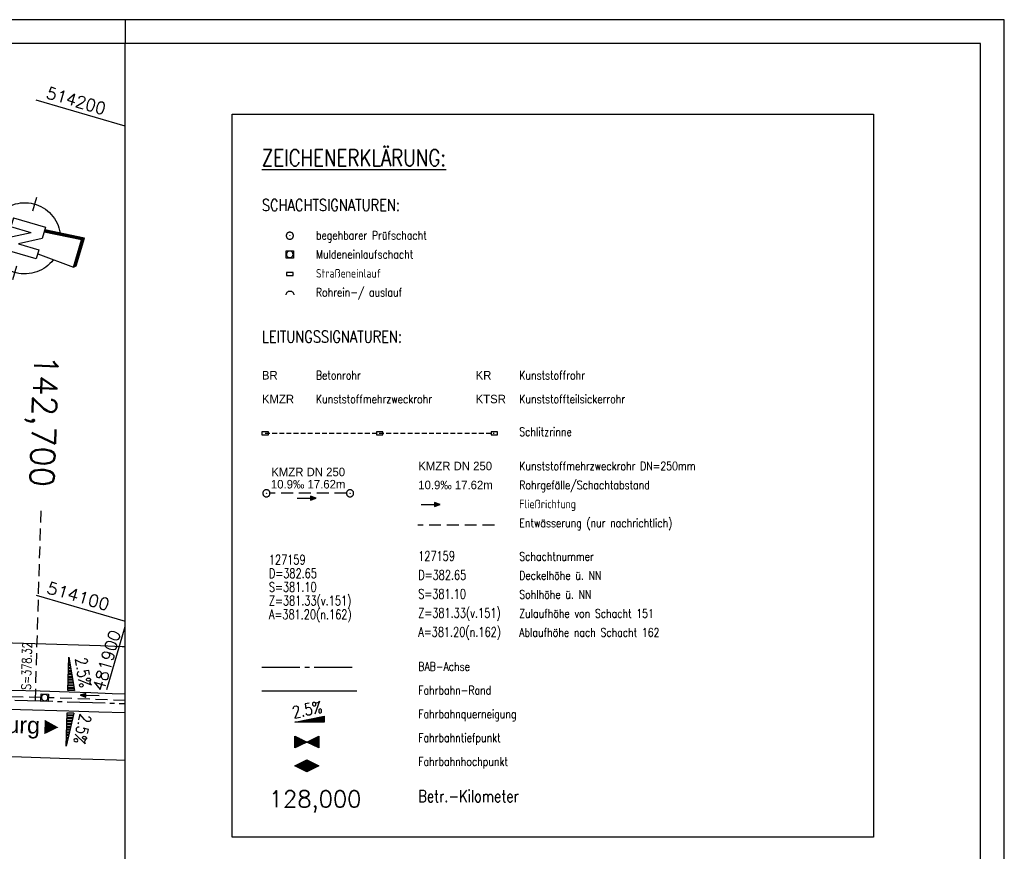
# Model space of a CAD drawing. Extents: x 4513670 to 4514805, y 5482764 to 5483061.
# Tile 5 of 5: x 4514598 to 4514805, y 5482886 to 5483061. Entities that reach past the tile are written whole.
import ezdxf
from ezdxf.enums import TextEntityAlignment as Align

# ---------------------------------------------------------------- set-up
doc = ezdxf.new("R2010")
doc.units = 0
doc.header["$LTSCALE"] = 10
doc.header["$MEASUREMENT"] = 0
for name, pattern in [('ACHSE', [5.5, 4, -0.5, 0.5, -0.5]), ('LT00', [0]), ('LT17', [0.15, 0.1, -0.05]), ('STRICHLINIE2', [0.375, 0.25, -0.125])]:
    doc.linetypes.add(name, pattern=pattern)
doc.layers.get('0').update_dxf_attribs({"linetype": 'LT00'})
for name, color, linetype in [('--HALTUNG', 7, 'STRICHLINIE2'), ('--HALTUNGSBESCHRIFT', 140, 'Continuous'), ('--SCHACHTBESCHRIFT', 5, 'Continuous'), ('--ZEICHENERKLÄR', 7, 'Continuous'), ('-BESCH', 7, 'STRICHLINIE2'), ('-BESCH-nachrichtlich', 81, 'STRICHLINIE2'), ('-BSCH013', 5, 'LT00'), ('-Halt-Pfeil', 4, 'LT00'), ('-RICHTUNG-NAME', 250, 'Continuous'), ('025', 7, 'Continuous'), ('035', 250, 'Continuous'), ('1401', 7, 'Continuous'), ('A-TEXT-KILOMETER', 30, 'LT17'), ('AX-020', 250, 'ACHSE'), ('HTP_WEST', 11, 'LT00'), ('QUER_OST', 11, 'LT00'), ('QUER_WEST', 11, 'LT00'), ('RAHMEN', 250, 'Continuous'), ('SCHLITZRINNE-KATASTER', 182, 'LT17'), ('V_AFBR_BAB', 250, 'LT00'), ('V_KA_MULD', 182, 'LT00'), ('V_KA_PRUF', 182, 'LT00'), ('V_RASTER', 250, 'LT00'), ('V_SINKK', 182, 'LT00'), ('V_UK_DURCH', 182, 'LT00')]:
    doc.layers.add(name, color=color, linetype=linetype)
doc.styles.add('Arial', font='arial.ttf')
doc.styles.add('Haltungsbeschriftung', font='arial.ttf', dxfattribs={"width": 0.75})
doc.styles.add('Kilometrierung', font='romans.shx')
doc.styles.add('ROMANS', font='romans.shx')
doc.styles.add('schachtbeschriftung', font='romans.shx', dxfattribs={"width": 0.75, "height": 0.2})
doc.styles.get("Standard").update_dxf_attribs({"font": 'romans.shx', "width": 0.8})

# ---------------------------------------------------------------- blocks, each defined once
blk = doc.blocks.new('SYMB1401')
at = {"color": 0, "linetype": 'ByBlock'}
for p, q in [((-0.397083, 0.691572), (0.022917, 6.361572)), ((0.432917, 0.691572), (0.012917, 6.226572)), ((0.442917, 0.691572), (0.017917, 6.293572)), ((0.022917, 6.361572), (0.452917, 0.691572)), ((0.372917, 0.691572), (-0.017083, 5.825572)), ((0.382917, 0.691572), (-0.012083, 5.892572)), ((0.392917, 0.691572), (-0.007083, 5.958572)), ((0.402917, 0.691572), (-0.002083, 6.025572)), ((0.412917, 0.691572), (0.002917, 6.092572)), ((0.422917, 0.691572), (0.007917, 6.159572)), ((0.352917, 0.691572), (-0.027083, 5.691572)), ((0.362917, 0.691572), (-0.022083, 5.758572)), ((-0.727083, -0.708428), (-0.727083, 0.691572)), ((-0.727083, 0.691572), (-0.217083, 0.691572)), ((0.272917, -0.198428), (-0.217083, 0.691572)), ((0.272917, -0.198428), (0.272917, 0.691572)), ((0.672917, 0.691572), (0.272917, 0.691572)), ((0.672917, 0.691572), (0.672917, -0.708428)), ((0.162917, -0.708428), (-0.327083, 0.181572)), ((-0.327083, 0.181572), (-0.327083, -0.708428)), ((-1.827083, -0.008428), (-1.227083, -0.008428)), ((1.172916, -0.008428), (1.772917, -0.008428)), ((-0.327083, -0.708428), (-0.727083, -0.708428)), ((-0.507083, -0.708428), (-0.627083, -2.308428)), ((0.672917, -0.708428), (0.162917, -0.708428)), ((0.572917, -2.308428), (0.452917, -0.708428)), ((0.582916, -2.318428), (0.462917, -0.708428)), ((0.682917, -2.408428), (0.552917, -0.708428)), ((-0.627083, -2.308428), (0.572917, -2.308428)), ((-0.617083, -2.318428), (0.582916, -2.318428))]:
    blk.add_line(p, q, dxfattribs=at)
for points in [[(-1.526069, -0.059916), (-1.526094, 0.050035), (-1.518071, 0.159693), (-1.502041, 0.268469), (-1.47809, 0.37578), (-1.446348, 0.481049), (-1.406984, 0.583712), (-1.360209, 0.683217), (-1.306276, 0.779032), (-1.245473, 0.87064), (-1.178126, 0.957552), (-1.104597, 1.0393), (-1.025281, 1.115445), (-0.940603, 1.185579), (-0.851018, 1.249326), (-0.757006, 1.306344), (-0.659072, 1.356326), (-0.557742, 1.399004), (-0.45356, 1.434149), (-0.347084, 1.461573)], [(0.392916, 1.431572), (0.497466, 1.396917), (0.599189, 1.354678), (0.697537, 1.305084), (0.791977, 1.248403), (0.882001, 1.184941), (0.967121, 1.11504), (1.04688, 1.039078), (1.120846, 0.957464), (1.18862, 0.87064), (1.249835, 0.779074), (1.304163, 0.68326), (1.351308, 0.583716), (1.391017, 0.480979), (1.423076, 0.375604), (1.44731, 0.268159), (1.463591, 0.159225), (1.471828, 0.049389), (1.471979, -0.060755)], [(-0.557083, -1.408428), (-0.658433, -1.365798), (-0.75639, -1.315862), (-0.850428, -1.258889), (-0.940044, -1.195184), (-1.024754, -1.125089), (-1.104106, -1.048981), (-1.177673, -0.967268), (-1.245061, -0.880388), (-1.305907, -0.788808), (-1.359886, -0.693019), (-1.406707, -0.593536), (-1.446119, -0.490891), (-1.477911, -0.385637), (-1.501912, -0.278338), (-1.517993, -0.169569), (-1.526069, -0.059916)], [(1.471979, -0.060755), (1.464042, -0.170612), (1.44806, -0.279591), (1.42412, -0.387102), (1.39235, -0.492564), (1.352922, -0.59541), (1.30605, -0.695083), (1.251985, -0.791045), (1.19102, -0.882778), (1.123485, -0.969787), (1.049743, -1.051603), (0.970192, -1.127784), (0.885263, -1.197918), (0.795414, -1.261626), (0.701129, -1.318565), (0.602918, -1.368428)], [(-0.607083, -2.328428), (0.592916, -2.328428), (0.472917, -0.708428)], [(-0.597083, -2.338428), (0.602917, -2.338428), (0.482917, -0.708428)], [(-0.587083, -2.348428), (0.612917, -2.348428), (0.492917, -0.708428)], [(-0.577083, -2.358428), (0.622917, -2.358428), (0.502917, -0.708428)], [(-0.567083, -2.368428), (0.632917, -2.368428), (0.512917, -0.708428)], [(-0.557083, -2.378428), (0.642917, -2.378428), (0.522917, -0.708428)], [(-0.547083, -2.388428), (0.652917, -2.388428), (0.532917, -0.708428)], [(-0.537083, -2.398428), (0.662917, -2.398428), (0.542917, -0.708428)], [(-0.532084, -2.403428), (0.672917, -2.403428), (0.547917, -0.708428)], [(-0.627083, -2.308428), (-0.527083, -2.408428), (0.682917, -2.408428)]]:
    blk.add_lwpolyline(points, dxfattribs=at)
blk = doc.blocks.new('SYMB1210')
at = {"color": 0, "linetype": 'ByBlock'}
blk.add_line((0.018815, -0.179014), (0.055623, -0.17119), dxfattribs=at)
for points in [[(-0.2, -0.2), (-0.2, 0.2), (0.2, 0.2), (0.2, -0.2), (-0.2, -0.2)], [(0.018815, 0.179014), (-0.018815, 0.179014), (-0.055623, 0.17119), (-0.09, 0.155885), (-0.120444, 0.133766), (-0.145623, 0.105801), (-0.164438, 0.073213), (-0.176067, 0.037424), (-0.18, 0)], [(-0.18, 0), (-0.176067, -0.037424), (-0.164438, -0.073213), (-0.145623, -0.105801), (-0.120444, -0.133766), (-0.09, -0.155885), (-0.055623, -0.17119), (-0.018815, -0.179014), (0.018815, -0.179014)], [(0.18, 0), (0.176067, 0.037424), (0.164438, 0.073213), (0.145623, 0.105801), (0.120444, 0.133766), (0.09, 0.155885), (0.055623, 0.17119), (0.018815, 0.179014)], [(0.055623, -0.17119), (0.09, -0.155885), (0.120444, -0.133766), (0.145623, -0.105801), (0.164438, -0.073213), (0.176067, -0.037424), (0.18, 0)]]:
    blk.add_lwpolyline(points, dxfattribs=at)
blk = doc.blocks.new('SYMB0070')
at = {"color": 0, "linetype": 'ByBlock'}
for p, q in [((-0.5, 0), (0.2, 0)), ((0.5, 0), (0.2, 0.1)), ((0.2, 0.1), (0.2, 0)), ((0.468, 0), (0.21, 0.086)), ((0.21, 0.086), (0.21, -0.086)), ((0.21, -0.086), (0.468, 0)), ((0.22, -0.072), (0.437, 0)), ((0.23, -0.058), (0.405, 0)), ((0.24, -0.045), (0.374, 0)), ((0.342, 0), (0.25, 0.031)), ((0.25, 0.031), (0.25, -0.031)), ((0.25, -0.031), (0.342, 0)), ((0.26, -0.017), (0.31, 0)), ((0.27, -0.003), (0.279, 0))]:
    blk.add_line(p, q, dxfattribs=at)
for points in [[(0.2, 0), (0.2, -0.1), (0.5, 0)], [(0.437, 0), (0.22, 0.072), (0.22, -0.072)], [(0.405, 0), (0.23, 0.058), (0.23, -0.058)], [(0.374, 0), (0.24, 0.045), (0.24, -0.045)], [(0.31, 0), (0.26, 0.017), (0.26, -0.017)], [(0.279, 0), (0.27, 0.003), (0.27, -0.003)]]:
    blk.add_lwpolyline(points, dxfattribs=at)
blk = doc.blocks.new('SYMB0071')
at = {"color": 0, "linetype": 'ByBlock'}
for p, q in [((-0.5, 0), (0, 0.25)), ((0, -0.25), (-0.5, 0)), ((-0.5, 0), (-0.5, 0)), ((-0.48, -0.01), (-0.48, 0.01)), ((-0.46, -0.02), (-0.46, 0.02)), ((-0.44, -0.03), (-0.44, 0.03)), ((-0.42, -0.04), (-0.42, 0.04)), ((-0.4, -0.05), (-0.4, 0.05)), ((-0.38, -0.06), (-0.38, 0.06)), ((-0.36, -0.07), (-0.36, 0.07)), ((-0.34, -0.08), (-0.34, 0.08)), ((-0.32, -0.09), (-0.32, 0.09)), ((-0.3, -0.1), (-0.3, 0.1)), ((-0.28, -0.11), (-0.28, 0.11)), ((-0.26, -0.12), (-0.26, 0.12)), ((-0.24, -0.13), (-0.24, 0.13)), ((-0.22, -0.14), (-0.22, 0.14)), ((-0.2, -0.15), (-0.2, 0.15)), ((-0.18, -0.16), (-0.18, 0.16)), ((-0.16, -0.17), (-0.16, 0.17)), ((-0.14, -0.18), (-0.14, 0.18)), ((-0.12, -0.19), (-0.12, 0.19)), ((-0.1, -0.2), (-0.1, 0.2)), ((-0.08, -0.21), (-0.08, 0.21)), ((-0.06, -0.22), (-0.06, 0.22)), ((-0.04, -0.23), (-0.04, 0.23)), ((-0.02, -0.24), (-0.02, 0.24)), ((0, 0.25), (0.5, 0)), ((0, -0.25), (0, 0.25)), ((0.5, 0), (0, -0.25)), ((0.02, -0.24), (0.02, 0.24)), ((0.04, -0.23), (0.04, 0.23)), ((0.06, -0.22), (0.06, 0.22)), ((0.08, -0.21), (0.08, 0.21)), ((0.1, -0.2), (0.1, 0.2)), ((0.12, -0.19), (0.12, 0.19)), ((0.14, -0.18), (0.14, 0.18)), ((0.16, -0.17), (0.16, 0.17)), ((0.18, -0.16), (0.18, 0.16)), ((0.2, -0.15), (0.2, 0.15)), ((0.22, -0.14), (0.22, 0.14)), ((0.24, -0.13), (0.24, 0.13)), ((0.26, -0.12), (0.26, 0.12)), ((0.28, -0.11), (0.28, 0.11)), ((0.3, -0.1), (0.3, 0.1)), ((0.32, -0.09), (0.32, 0.09)), ((0.34, -0.08), (0.34, 0.08)), ((0.36, -0.07), (0.36, 0.07)), ((0.38, -0.06), (0.38, 0.06)), ((0.4, -0.05), (0.4, 0.05)), ((0.42, -0.04), (0.42, 0.04)), ((0.44, -0.03), (0.44, 0.03)), ((0.46, -0.02), (0.46, 0.02)), ((0.48, -0.01), (0.48, 0.01))]:
    blk.add_line(p, q, dxfattribs=at)
blk = doc.blocks.new('SYMB0072')
at = {"color": 0, "linetype": 'ByBlock'}
for p, q in [((-0.5, -0.25), (-0.5, 0.25)), ((-0.5, 0.25), (0, 0)), ((-0.5, -0.25), (-0.5, 0.25)), ((0, 0), (-0.5, -0.25)), ((-0.48, -0.24), (-0.48, 0.24)), ((-0.46, -0.23), (-0.46, 0.23)), ((-0.44, -0.22), (-0.44, 0.22)), ((-0.42, -0.21), (-0.42, 0.21)), ((-0.4, -0.2), (-0.4, 0.2)), ((-0.38, -0.19), (-0.38, 0.19)), ((-0.36, -0.18), (-0.36, 0.18)), ((-0.34, -0.17), (-0.34, 0.17)), ((-0.32, -0.16), (-0.32, 0.16)), ((-0.3, -0.15), (-0.3, 0.15)), ((-0.28, -0.14), (-0.28, 0.14)), ((-0.26, -0.13), (-0.26, 0.13)), ((-0.24, -0.12), (-0.24, 0.12)), ((-0.22, -0.11), (-0.22, 0.11)), ((-0.2, -0.1), (-0.2, 0.1)), ((-0.18, -0.09), (-0.18, 0.09)), ((-0.16, -0.08), (-0.16, 0.08)), ((-0.14, -0.07), (-0.14, 0.07)), ((-0.12, -0.06), (-0.12, 0.06)), ((-0.1, -0.05), (-0.1, 0.05)), ((-0.08, -0.04), (-0.08, 0.04)), ((-0.06, -0.03), (-0.06, 0.03)), ((-0.04, -0.02), (-0.04, 0.02)), ((-0.02, -0.01), (-0.02, 0.01)), ((0.02, -0.01), (0.02, 0.01)), ((0.04, -0.02), (0.04, 0.02)), ((0.06, -0.03), (0.06, 0.03)), ((0.08, -0.04), (0.08, 0.04)), ((0.1, -0.05), (0.1, 0.05)), ((0.12, -0.06), (0.12, 0.06)), ((0.14, -0.07), (0.14, 0.07)), ((0.16, -0.08), (0.16, 0.08)), ((0.18, -0.09), (0.18, 0.09)), ((0.2, -0.1), (0.2, 0.1)), ((0.22, -0.11), (0.22, 0.11)), ((0.24, -0.12), (0.24, 0.12)), ((0.26, -0.13), (0.26, 0.13)), ((0.28, -0.14), (0.28, 0.14)), ((0.3, -0.15), (0.3, 0.15)), ((0.32, -0.16), (0.32, 0.16)), ((0.34, -0.17), (0.34, 0.17)), ((0.36, -0.18), (0.36, 0.18)), ((0.38, -0.19), (0.38, 0.19)), ((0.4, -0.2), (0.4, 0.2)), ((0.42, -0.21), (0.42, 0.21)), ((0.44, -0.22), (0.44, 0.22)), ((0.46, -0.23), (0.46, 0.23)), ((0.48, -0.24), (0.48, 0.24)), ((0.5, -0.25), (0.5, 0.25))]:
    blk.add_line(p, q, dxfattribs=at)
blk.add_lwpolyline([(0, 0), (0.5, 0.25), (0.5, -0.25), (0, 0)], dxfattribs=at)
blk = doc.blocks.new('SYMB1107')
at = {"color": 0, "linetype": 'ByBlock'}
for points in [[(-0.2, 0), (-0.196157, 0.039018), (-0.184776, 0.076537), (-0.166294, 0.111114), (-0.141421, 0.141421), (-0.111114, 0.166294), (-0.076537, 0.184776), (-0.039018, 0.196157), (0, 0.2)], [(0, 0.2), (0.039018, 0.196157), (0.076537, 0.184776), (0.111114, 0.166294), (0.141421, 0.141421), (0.166294, 0.111114), (0.184776, 0.076537), (0.196157, 0.039018), (0.2, 0)]]:
    blk.add_lwpolyline(points, dxfattribs=at)
blk = doc.blocks.new('SYMB0003')
at = {"color": 0, "linetype": 'ByBlock'}
for p, q in [((-0.015712, 0), (0.010166, 0.012015)), ((0, -0.021257), (-0.015712, 0)), ((0.010166, 0.012015), (0, -0.021257))]:
    blk.add_line(p, q, dxfattribs=at)
for points in [[(-0.031395, 0.499013), (-0.093691, 0.491144), (-0.154509, 0.475528), (-0.21289, 0.452414), (-0.267913, 0.422164), (-0.318712, 0.385257), (-0.364484, 0.342274), (-0.404509, 0.293893), (-0.438154, 0.240877), (-0.464888, 0.184062), (-0.484292, 0.124345), (-0.496058, 0.062667), (-0.5, 0)], [(-0.5, 0), (-0.496058, -0.062667), (-0.484292, -0.124345), (-0.464888, -0.184062), (-0.438154, -0.240877), (-0.404509, -0.293893), (-0.364485, -0.342274), (-0.318712, -0.385257), (-0.267914, -0.422164), (-0.21289, -0.452414), (-0.154509, -0.475529), (-0.093691, -0.491144), (-0.031395, -0.499014), (0.031395, -0.499014)], [(0.5, 0), (0.496057, 0.062667), (0.484292, 0.124345), (0.464888, 0.184062), (0.438153, 0.240877), (0.404509, 0.293893), (0.364484, 0.342274), (0.318712, 0.385257), (0.267913, 0.422164), (0.21289, 0.452414), (0.154509, 0.475528), (0.093691, 0.491144), (0.031395, 0.499013), (-0.031395, 0.499013)], [(0.031395, -0.499014), (0.093691, -0.491144), (0.154509, -0.475529), (0.21289, -0.452414), (0.267914, -0.422164), (0.318712, -0.385257), (0.364485, -0.342274), (0.404509, -0.293893), (0.438154, -0.240877), (0.464889, -0.184062), (0.484292, -0.124345), (0.496058, -0.062667), (0.5, 0)]]:
    blk.add_lwpolyline(points, dxfattribs=at)
blk = doc.blocks.new('SYMB0652')
at = {"color": 0, "linetype": 'ByBlock'}
blk.add_lwpolyline([(-0.15, -0.075), (0.15, -0.075), (0.15, 0.075), (-0.15, 0.075), (-0.15, -0.075)], dxfattribs=at)

msp = doc.modelspace()

# ---------------------------------------------------------------- linework, layer by layer
at = {"layer": '--HALTUNG'}
msp.add_line((4514666.61, 5482961.72), (4514650.51, 5482961.72), dxfattribs=at)
at = {"layer": '-BESCH'}
for p, q in [((4514602.34, 5482918.73), (4514554.15, 5482919.9)), ((4514620.06, 5482918.1), (4514603.83, 5482918.68))]:
    msp.add_line(p, q, dxfattribs=at)
at = {"layer": '-BESCH-nachrichtlich'}
msp.add_line((4514697.75, 5482955.01), (4514681.65, 5482955.01), dxfattribs=at)
at = {"layer": '025'}
msp.add_lwpolyline([(4514642.56, 5483041.52), (4514777.56, 5483041.52), (4514777.56, 5482889.32), (4514642.56, 5482889.32)], close=True, dxfattribs=at)
at = {"layer": 'A-TEXT-KILOMETER', "ltscale": 2.5}
msp.add_line((4514601.13, 5482918.06), (4514602.33, 5482958.04), dxfattribs=at)
at = {"layer": 'AX-020', "ltscale": 0.2}
msp.add_line((4514648.81, 5482925.11), (4514668.81, 5482925.11), dxfattribs=at)
at = {"layer": 'AX-020', "ltscale": 0.2, "flags": 128}
msp.add_lwpolyline([(4513695.06, 5482921.32), (4513700.05, 5482920.94), (4513714.14, 5482919.96), (4513728.23, 5482919.05), (4513742.33, 5482918.22), (4513756.43, 5482917.47), (4513769.16, 5482916.87), (4513783.27, 5482916.27), (4513797.38, 5482915.75), (4513811.5, 5482915.3), (4513825.62, 5482914.93), (4513839.74, 5482914.62), (4513853.86, 5482914.37), (4513867.98, 5482914.18), (4513882.11, 5482914.04), (4513896.23, 5482913.96), (4513910.35, 5482913.93), (4513924.48, 5482913.94), (4513938.6, 5482913.99), (4513952.72, 5482914.09), (4513966.85, 5482914.21), (4513980.97, 5482914.37), (4513995.09, 5482914.56), (4514009.21, 5482914.77), (4514023.34, 5482915), (4514037.46, 5482915.25), (4514051.58, 5482915.51), (4514065.7, 5482915.78), (4514079.82, 5482916.06), (4514093.94, 5482916.35), (4514113.95, 5482916.75), (4514133.96, 5482917.15), (4514153.97, 5482917.54), (4514173.98, 5482917.92), (4514193.99, 5482918.29), (4514214, 5482918.65), (4514234.01, 5482918.99), (4514254.02, 5482919.3), (4514274.03, 5482919.59), (4514294.04, 5482919.85), (4514314.05, 5482920.08), (4514334.06, 5482920.28), (4514354.08, 5482920.43), (4514374.09, 5482920.55), (4514394.1, 5482920.62), (4514414.11, 5482920.65), (4514434.13, 5482920.63), (4514454.14, 5482920.55), (4514474.15, 5482920.42), (4514494.16, 5482920.22), (4514514.18, 5482919.97), (4514534.19, 5482919.65), (4514554.2, 5482919.26), (4514574.2, 5482918.8), (4514594.21, 5482918.26), (4514605.45, 5482917.92), (4514620.06, 5482917.44)], dxfattribs=at)
at = {"layer": 'QUER_OST'}
for p, q in [((4514608.2, 5482927.17), (4514608.19, 5482927.17)), ((4514608.12, 5482925.07), (4514608.55, 5482925.05)), ((4514608.5, 5482925.36), (4514608.13, 5482925.37)), ((4514608.14, 5482925.67), (4514608.45, 5482925.66)), ((4514608.4, 5482925.96), (4514608.15, 5482925.97)), ((4514608.16, 5482926.27), (4514608.35, 5482926.26)), ((4514608.3, 5482926.56), (4514608.17, 5482926.57)), ((4514608.18, 5482926.87), (4514608.25, 5482926.86)), ((4514608.91, 5482922.94), (4514608.06, 5482922.97)), ((4514608.07, 5482923.27), (4514608.86, 5482923.24)), ((4514608.81, 5482923.55), (4514608.08, 5482923.57)), ((4514608.09, 5482923.87), (4514608.76, 5482923.85)), ((4514608.1, 5482924.47), (4514608.65, 5482924.45)), ((4514608.71, 5482924.15), (4514608.1, 5482924.17)), ((4514608.6, 5482924.75), (4514608.11, 5482924.77)), ((4514607.99, 5482920.87), (4514609.26, 5482920.83)), ((4514609.21, 5482921.13), (4514608, 5482921.17)), ((4514608.01, 5482921.47), (4514609.16, 5482921.43)), ((4514609.11, 5482921.74), (4514608.02, 5482921.77)), ((4514608.03, 5482922.07), (4514609.06, 5482922.04)), ((4514609.01, 5482922.34), (4514608.04, 5482922.37)), ((4514608.05, 5482922.67), (4514608.96, 5482922.64)), ((4514607.97, 5482920.27), (4514609.36, 5482920.23)), ((4514609.31, 5482920.53), (4514607.98, 5482920.57)), ((4514660.82, 5482913.57), (4514660.82, 5482914.58)), ((4514660.95, 5482913.57), (4514660.95, 5482914.61)), ((4514661.08, 5482914.64), (4514661.08, 5482913.57)), ((4514661.21, 5482914.66), (4514661.21, 5482913.57)), ((4514661.34, 5482913.57), (4514661.34, 5482914.69)), ((4514661.47, 5482913.57), (4514661.47, 5482914.72)), ((4514661.61, 5482914.74), (4514661.61, 5482913.57)), ((4514661.74, 5482914.77), (4514661.74, 5482913.57)), ((4514661.87, 5482913.57), (4514661.87, 5482914.8)), ((4514655.81, 5482913.58), (4514655.81, 5482913.57)), ((4514656.07, 5482913.57), (4514656.07, 5482913.64)), ((4514656.2, 5482913.57), (4514656.2, 5482913.66)), ((4514656.34, 5482913.69), (4514656.34, 5482913.57)), ((4514656.47, 5482913.71), (4514656.47, 5482913.57)), ((4514656.6, 5482913.57), (4514656.6, 5482913.74)), ((4514656.73, 5482913.57), (4514656.73, 5482913.77)), ((4514656.86, 5482913.79), (4514656.86, 5482913.57)), ((4514656.99, 5482913.82), (4514656.99, 5482913.57)), ((4514657.13, 5482913.57), (4514657.13, 5482913.85)), ((4514657.26, 5482913.57), (4514657.26, 5482913.87)), ((4514657.39, 5482913.9), (4514657.39, 5482913.57)), ((4514657.52, 5482913.93), (4514657.52, 5482913.57)), ((4514657.65, 5482913.57), (4514657.65, 5482913.95)), ((4514657.78, 5482913.57), (4514657.78, 5482913.98)), ((4514657.92, 5482914), (4514657.92, 5482913.57)), ((4514658.05, 5482914.03), (4514658.05, 5482913.57)), ((4514658.18, 5482913.57), (4514658.18, 5482914.06)), ((4514658.31, 5482913.57), (4514658.31, 5482914.08)), ((4514658.44, 5482914.11), (4514658.44, 5482913.57)), ((4514658.57, 5482914.14), (4514658.57, 5482913.57)), ((4514658.71, 5482913.57), (4514658.71, 5482914.16)), ((4514658.84, 5482913.57), (4514658.84, 5482914.19)), ((4514658.97, 5482914.22), (4514658.97, 5482913.57)), ((4514659.1, 5482914.24), (4514659.1, 5482913.57)), ((4514659.24, 5482913.57), (4514659.24, 5482914.27)), ((4514659.37, 5482913.57), (4514659.37, 5482914.29)), ((4514659.5, 5482914.32), (4514659.5, 5482913.57)), ((4514659.63, 5482914.35), (4514659.63, 5482913.57)), ((4514659.76, 5482913.57), (4514659.76, 5482914.37)), ((4514659.89, 5482913.57), (4514659.89, 5482914.4)), ((4514660.03, 5482914.43), (4514660.03, 5482913.57)), ((4514660.16, 5482914.45), (4514660.16, 5482913.57)), ((4514660.29, 5482913.57), (4514660.29, 5482914.48)), ((4514660.42, 5482913.57), (4514660.42, 5482914.51)), ((4514660.55, 5482914.53), (4514660.55, 5482913.57)), ((4514660.68, 5482914.56), (4514660.68, 5482913.57))]:
    msp.add_line(p, q, dxfattribs=at)
for points in [[(4514609.37, 5482920.18), (4514607.97, 5482920.22), (4514608.19, 5482927.22), (4514609.37, 5482920.18)], [(4514661.91, 5482914.8), (4514661.91, 5482913.57), (4514655.77, 5482913.57), (4514661.91, 5482914.8)]]:
    msp.add_lwpolyline(points, dxfattribs=at)
at = {"layer": 'QUER_WEST'}
for p, q in [((4514609.09, 5482914.81), (4514607.82, 5482914.84)), ((4514607.83, 5482915.14), (4514609.16, 5482915.1)), ((4514609.22, 5482915.4), (4514607.84, 5482915.44)), ((4514607.75, 5482912.75), (4514608.6, 5482912.72)), ((4514608.67, 5482913.02), (4514607.76, 5482913.05)), ((4514607.77, 5482913.35), (4514608.74, 5482913.32)), ((4514608.81, 5482913.61), (4514607.78, 5482913.65)), ((4514607.79, 5482913.95), (4514608.88, 5482913.91)), ((4514608.95, 5482914.21), (4514607.8, 5482914.25)), ((4514607.81, 5482914.55), (4514609.02, 5482914.51)), ((4514608.12, 5482910.63), (4514607.69, 5482910.65)), ((4514607.7, 5482910.95), (4514608.19, 5482910.93)), ((4514607.71, 5482911.55), (4514608.32, 5482911.53)), ((4514608.25, 5482911.23), (4514607.71, 5482911.25)), ((4514608.39, 5482911.83), (4514607.72, 5482911.85)), ((4514607.73, 5482912.15), (4514608.46, 5482912.12)), ((4514608.53, 5482912.42), (4514607.74, 5482912.45)), ((4514607.62, 5482908.55), (4514607.63, 5482908.55)), ((4514607.7, 5482908.85), (4514607.63, 5482908.85)), ((4514607.64, 5482909.15), (4514607.77, 5482909.14)), ((4514607.84, 5482909.44), (4514607.65, 5482909.45)), ((4514607.66, 5482909.75), (4514607.91, 5482909.74)), ((4514607.98, 5482910.04), (4514607.67, 5482910.05)), ((4514607.68, 5482910.35), (4514608.05, 5482910.34))]:
    msp.add_line(p, q, dxfattribs=at)
msp.add_lwpolyline([(4514609.24, 5482915.45), (4514607.62, 5482908.5), (4514607.84, 5482915.49), (4514609.24, 5482915.45)], dxfattribs=at)
at = {"layer": 'RAHMEN'}
msp.add_line((4514620.06, 5483061.42), (4514620.06, 5483056.42), dxfattribs=at)
for points in [[(4513670.06, 5482764.42), (4514805.06, 5482764.42), (4514805.06, 5483061.42), (4513670.06, 5483061.42), (4513670.06, 5482764.42)], [(4513695.06, 5482769.42), (4514620.06, 5482769.42), (4514620.06, 5483056.42), (4513695.06, 5483056.42), (4513695.06, 5482769.42)]]:
    msp.add_lwpolyline(points, dxfattribs=at)
at = {"layer": 'RAHMEN', "flags": 128}
msp.add_lwpolyline([(4514620.06, 5482769.42), (4514800.06, 5482769.42), (4514800.06, 5483056.42), (4514620.06, 5483056.42)], dxfattribs=at)
at = {"layer": 'SCHLITZRINNE-KATASTER'}
msp.add_line((4514649.49, 5482974.35), (4514697.71, 5482974.35), dxfattribs=at)
at = {"layer": 'V_AFBR_BAB'}
msp.add_line((4514648.81, 5482920.11), (4514668.81, 5482920.11), dxfattribs=at)
for points in [[(4514620.06, 5482929.4), (4514619.42, 5482929.42), (4514614.83, 5482929.59), (4514610.23, 5482929.75), (4514605.64, 5482929.9), (4514601.04, 5482930.04), (4514591.51, 5482930.33)], [(4514620.06, 5482919.43), (4514617.29, 5482919.53), (4514612.77, 5482919.7), (4514608.25, 5482919.85), (4514602.14, 5482920.06), (4514596.03, 5482920.24)], [(4514620.06, 5482915.5), (4514614.49, 5482915.67), (4514608.17, 5482915.87), (4514597.97, 5482916.17), (4514587.77, 5482916.45)], [(4514591.38, 5482906.41), (4514598.18, 5482906.21), (4514608.21, 5482905.91), (4514618.23, 5482905.59), (4514620.06, 5482905.53)]]:
    msp.add_lwpolyline(points, dxfattribs=at)
at = {"layer": 'V_RASTER'}
for p, q in [((4514620.06, 5483038.99), (4514601.32, 5483044.46)), ((4514601.32, 5482940.28), (4514620.06, 5482934.81)), ((4514616.19, 5482920.44), (4514620.06, 5482933.69))]:
    msp.add_line(p, q, dxfattribs=at)

# ---------------------------------------------------------------- block references
at = {"layer": '-Halt-Pfeil', "xscale": 3.999999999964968, "yscale": 3.999999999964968, "zscale": 3.999999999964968}
for p in [(4514658.24, 5482960.7), (4514684.32, 5482959.35)]:
    msp.add_blockref('SYMB0070', p, dxfattribs=at)
at = {"layer": '-Halt-Pfeil', "xscale": 3.999999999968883, "yscale": 3.999999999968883, "zscale": 3.999999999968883, "rotation": 178.6080300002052}
msp.add_blockref('SYMB0070', (4514612.54, 5482919.16), dxfattribs=at)
at = {"layer": '1401', "xscale": 5.00000000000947, "yscale": 5.00000000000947, "zscale": 5.00000000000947, "rotation": 73.71643999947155}
msp.add_blockref('SYMB1401', (4514598.93, 5483015.54), dxfattribs=at)
at = {"layer": 'HTP_WEST'}
for name, p, xscale, yscale, zscale, rotation in [('SYMB0072', (4514658.27, 5482909.36), 5.000000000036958, 5.000000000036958, 5.000000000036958, 179.9999999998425), ('SYMB0071', (4514658.27, 5482904.36), 4.99999999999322, 4.99999999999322, 4.99999999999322, 0.00431153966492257)]:
    msp.add_blockref(name, p, dxfattribs=dict(at, xscale=xscale, yscale=yscale, zscale=zscale, rotation=rotation))
at = {"layer": 'V_KA_MULD', "xscale": 3.799999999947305, "yscale": 3.799999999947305, "zscale": 3.799999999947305}
msp.add_blockref('SYMB1210', (4514654.68, 5483012.01), dxfattribs=at)
at = {"layer": 'V_KA_MULD', "xscale": 3.799999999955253, "yscale": 3.799999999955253, "zscale": 3.799999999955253, "rotation": 358.0000000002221}
msp.add_blockref('SYMB1210', (4514603.09, 5482918.71), dxfattribs=at)
at = {"layer": 'V_KA_PRUF', "xscale": 1.499999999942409, "yscale": 1.499999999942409, "zscale": 1.499999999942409}
for p in [(4514654.68, 5483015.94), (4514649.76, 5482961.72), (4514667.36, 5482961.72)]:
    msp.add_blockref('SYMB0003', p, dxfattribs=at)
at = {"layer": 'V_SINKK', "xscale": 4.49999999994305, "yscale": 4.49999999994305, "zscale": 4.49999999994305}
for p in [(4514654.68, 5483007.88), (4514649.49, 5482974.35), (4514673.6, 5482974.35), (4514697.71, 5482974.35)]:
    msp.add_blockref('SYMB0652', p, dxfattribs=at)
at = {"layer": 'V_UK_DURCH', "xscale": 3.999999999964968, "yscale": 3.999999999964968, "zscale": 3.999999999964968}
msp.add_blockref('SYMB1107', (4514654.72, 5483003.5), dxfattribs=at)

# ---------------------------------------------------------------- texts
at = {"layer": '--HALTUNGSBESCHRIFT', "style": 'Haltungsbeschriftung', "width": 0.95}
for s, p in [('BR', (4514648.81, 5482985.67)), ('KR', (4514693.79, 5482985.67)), ('KMZR', (4514648.81, 5482980.67)), ('KTSR', (4514693.79, 5482980.67)), ('KMZR DN 250', (4514681.72, 5482966.57)), ('10.9‰ 17.62m', (4514681.72, 5482962.57))]:
    msp.add_text(s, height=1.8, rotation=360, dxfattribs=at).set_placement(p)
for s, p in [('KMZR DN 250', (4514658.55, 5482965.31)), ('10.9‰ 17.62m', (4514658.54, 5482962.73))]:
    msp.add_text(s, height=1.8, rotation=360, dxfattribs=at).set_placement(p, align=Align.CENTER)
at = {"layer": '--SCHACHTBESCHRIFT', "style": 'schachtbeschriftung', "width": 0.75}
for s, p in [('127159', (4514650.29, 5482946.75)), ('127159', (4514681.72, 5482947.53)), ('D=382.65', (4514650.29, 5482943.87)), ('D=382.65', (4514681.72, 5482943.53)), ('S=381.10', (4514650.29, 5482940.99)), ('S=381.10', (4514681.72, 5482939.53)), ('Z=381.33(v.151)', (4514650.29, 5482938.11)), ('A=381.20(n.162)', (4514650.29, 5482935.23)), ('Z=381.33(v.151)', (4514681.72, 5482935.53)), ('A=381.20(n.162)', (4514681.72, 5482931.53))]:
    msp.add_text(s, height=2, rotation=0.0001, dxfattribs=at).set_placement(p)
at = {"layer": '--ZEICHENERKLÄR', "linetype": 'Continuous', "style": 'ROMANS', "width": 0.8}
for s, height, p in [('begehbarer Prüfschacht', 1.8, (4514660.18, 5483015.13)), ('Muldeneinlaufschacht', 1.8, (4514660.18, 5483011.13)), ('Straßeneinlauf', 1.8, (4514660.18, 5483007.13)), ('Rohrein-/ auslauf', 1.8, (4514660.18, 5483003.13)), ('Betonrohr', 1.8, (4514660.18, 5482985.67)), ('Kunststoffrohr', 1.8, (4514702.98, 5482985.67)), ('Kunststoffmehrzweckrohr', 1.8, (4514660.18, 5482980.67)), ('Kunststoffteilsickerrohr', 1.8, (4514702.98, 5482980.67)), ('Schlitzrinne', 1.8, (4514702.98, 5482973.77)), ('Kunststoffmehrzweckrohr DN=250mm', 1.8, (4514702.98, 5482966.57)), ('Rohrgefälle/Schachtabstand', 1.8, (4514702.98, 5482962.57)), ('Fließrichtung', 1.8, (4514702.98, 5482958.57)), ('Entwässerung (nur nachrichtlich)', 1.8, (4514702.98, 5482954.57)), ('Schachtnummer', 1.8, (4514702.98, 5482947.53)), ('Deckelhöhe ü. NN', 1.8, (4514702.98, 5482943.53)), ('Sohlhöhe ü. NN', 1.8, (4514702.98, 5482939.53)), ('Zulaufhöhe von Schacht 151', 1.8, (4514702.98, 5482935.53)), ('Ablaufhöhe nach Schacht 162', 1.8, (4514702.98, 5482931.53)), ('BAB-Achse', 1.8, (4514681.72, 5482924.36)), ('Fahrbahn-Rand', 1.8, (4514681.72, 5482919.36)), ('Fahrbahnquerneigung', 1.8, (4514681.72, 5482914.36)), ('Fahrbahntiefpunkt', 1.8, (4514681.72, 5482909.36)), ('Fahrbahnhochpunkt', 1.8, (4514681.72, 5482904.36)), ('Betr.-Kilometer', 2.5, (4514681.72, 5482896.72))]:
    msp.add_text(s, height=height, rotation=360, dxfattribs=at).set_placement(p)
at = {"layer": '-BSCH013', "style": 'schachtbeschriftung', "width": 0.75}
msp.add_text('S=378.32', height=2, rotation=88.608, dxfattribs=at).set_placement((4514600.17, 5482920.31))
at = {"layer": '-RICHTUNG-NAME', "insert": (4514606.86, 5482909.9), "char_height": 3.5, "width": 38.0074, "attachment_point": 9, "rotation": 358.3945, "style": 'Arial'}
msp.add_mtext('\\pt4,12,15.5,23.75;{\\fSwis721 BlkOul BT|b0|i0|c0|p82;Regensburg\\fArial|b0|i0|c0|p32;►}', dxfattribs=at)
at = {"layer": '025', "width": 0.8}
for s, p in [('SCHACHTSIGNATUREN:', (4514648.81, 5483021.15)), ('LEITUNGSSIGNATUREN:', (4514648.81, 5482993.45))]:
    msp.add_text(s, height=2.5, rotation=360, dxfattribs=at).set_placement(p)
at = {"layer": '035', "linetype": 'Continuous', "width": 0.8}
msp.add_text('%%UZEICHENERKLÄRUNG:', height=3.5, rotation=360, dxfattribs=at).set_placement((4514648.81, 5483030.61))
at = {"layer": 'A-TEXT-KILOMETER', "style": 'Kilometrierung'}
for s, height, rotation, p in [('142,700', 5, 268, (4514602.47, 5482963.03)), ('128,000', 3.5, 360, (4514669.75, 5482897.37))]:
    msp.add_text(s, height=height, rotation=rotation, dxfattribs=at).set_placement(p, align=Align.MIDDLE_RIGHT)
at = {"layer": 'QUER_OST', "style": 'ROMANS', "width": 0.8}
for rotation, p in [(279.5348, (4514609.44, 5482926.94)), (11.3091, (4514655.47, 5482914.34))]:
    msp.add_text('2.5%', height=2.5, rotation=rotation, dxfattribs=at).set_placement(p)
at = {"layer": 'QUER_WEST', "style": 'ROMANS', "width": 0.8}
msp.add_text('2.5%', height=2.5, rotation=256.9163, dxfattribs=at).set_placement((4514610.55, 5482915.45))
at = {"layer": 'V_RASTER'}
for s, rotation, width, p in [(' 514200', 343.7164, 0.994, (4514601.6, 5483045.42)), (' 514100', 343.7164, 1.05, (4514601.6, 5482941.24)), (' 481900', 73.7164, 1.017, (4514615.01, 5482918.22))]:
    msp.add_text(s, height=2.5, rotation=rotation, dxfattribs=dict(at, width=width)).set_placement(p)

doc.saveas('drawing.dxf')
